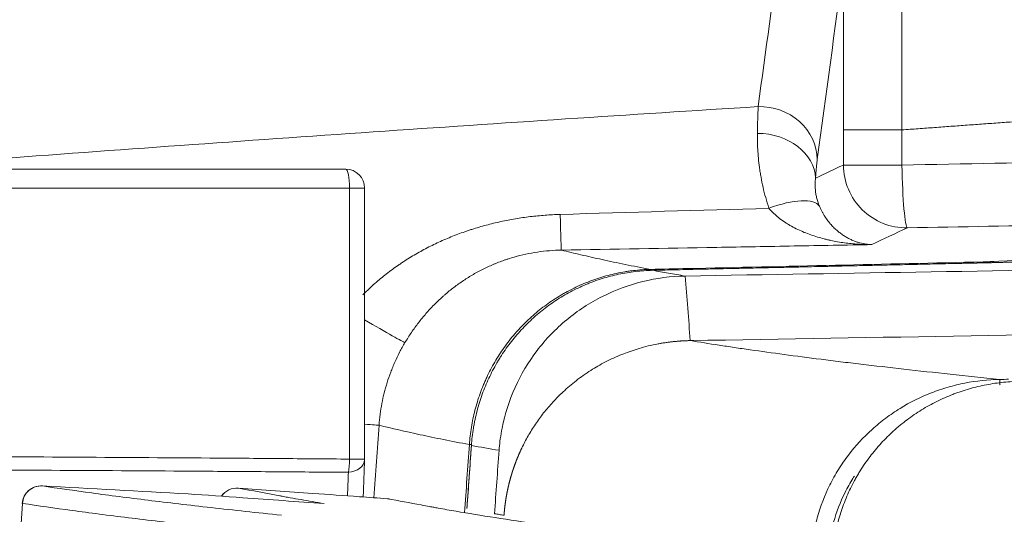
# Model space of a CAD drawing. Header units: millimetres. Extents: x 0 to 594, y 0 to 420.
# Tile 136 of 256: x 188.59 to 196.42, y 342.03 to 345.96. Entities that reach past the tile are written whole.
import ezdxf

# ---------------------------------------------------------------- set-up
doc = ezdxf.new("R2010")
doc.units = ezdxf.units.MM
doc.layers.add('1', color=7, linetype='Continuous', true_color=0xffffff)
doc.styles.add('Arial Unicode MS', font='txt')
doc.dimstyles.get("Standard").update_dxf_attribs({"dimtxt": 0.18, "dimasz": 0.18, "dimexe": 0.18, "dimexo": 0.0625, "dimgap": 0.09, "dimtad": 0, "dimtih": 1, "dimtoh": 1, "dimdec": 4, "dimzin": 0, "dimdsep": 46, "dimtxsty": 'Standard', "dimcen": 0.09, "dimadec": 0, "dimazin": 0, "dimtfac": 1, "dimtdec": 4, "dimtofl": 0, "dimtmove": 0, "dimatfit": 3, "dimfxl": 0, "dimtolj": 1, "dimtzin": 0, "dimarcsym": 0})

# ---------------------------------------------------------------- blocks, each defined once
blk = doc.blocks.new('_U2')
at = {"layer": '1', "color": 18, "lineweight": 13}
for p, q in [((142.3008, 334.4792), (142.3008, 394.7968)), ((368.28, 363.0393), (368.28, 394.7968)), ((142.3008, 392.7968), (235.4192, 392.7968)), ((368.28, 392.7968), (275.1617, 392.7968))]:
    blk.add_line(p, q, dxfattribs=at)
at = {"layer": '1', "color": 18}
for points in [[(142.3008, 392.7968), (145.8008, 393.7346), (145.8008, 391.8589)], [(368.28, 392.7968), (364.78, 391.8589), (364.78, 393.7346)]]:
    blk.add_solid(points, dxfattribs=at)
at = {"layer": '1', "color": 18, "linetype": 'Continuous', "lineweight": 13, "char_height": 2.5, "attachment_point": 7, "line_spacing_factor": 1.047437, "style": 'Arial Unicode MS'}
for s, insert in [('\\fArial Unicode MS|b0|i0;\\W1.0000;4.5', (237.0517, 390.9192)), ('\\fArial Unicode MS|b0|i0;\\W1.0000; LIFT POINT SPAN', (244.1567, 390.9192))]:
    blk.add_mtext(s, dxfattribs=dict(at, insert=insert))

msp = doc.modelspace()

# ---------------------------------------------------------------- linework, layer by layer
at = {"layer": '1', "color": 155, "linetype": 'Continuous', "lineweight": 13}
for p, q in [((195.1404, 344.8073), (195.1404, 345.0862)), ((195.6054, 345.0863), (195.6054, 344.8073)), ((195.1404, 344.8073), (195.6054, 344.8073)), ((191.3294, 344.6243), (191.2099, 344.6243)), ((191.2099, 342.4682), (191.2099, 344.6243)), ((196.2586, 344.0308), (196.2511, 344.0366)), ((196.1931, 344.0276), (196.1923, 344.0276)), ((191.3294, 342.4682), (191.2099, 342.4682))]:
    msp.add_line(p, q, dxfattribs=at)
at = {"layer": '1', "color": 155, "linetype": 'Continuous', "lineweight": 18}
for p, q in [((191.3294, 344.6243), (191.3293, 344.6243)), ((191.3294, 342.4682), (191.3294, 344.6243)), ((193.6211, 343.9697), (193.6203, 343.9698)), ((196.2861, 344.0297), (196.2853, 344.0297)), ((192.1796, 342.5764), (192.1782, 342.5762)), ((191.3294, 342.4682), (191.3293, 342.4682)), ((191.3293, 342.4629), (191.3293, 342.4682)), ((188.6072, 342.1155), (188.6051, 342.1154)), ((192.1445, 342.076), (192.1431, 342.0758))]:
    msp.add_line(p, q, dxfattribs=at)
for centre, start, end in [((191.1794, 344.6243), 0, 90), ((188.7547, 342.1051), 86.84208, 176.07097), ((190.3141, 342.0881), 85.92354, 145.37527), ((191.5004, 342.0035), 79.36758, 85.92354)]:
    msp.add_arc(centre, 0.15, start, end, dxfattribs=at)
at = {"layer": '1', "color": 155, "linetype": 'Continuous', "lineweight": 13}
for centre, major_axis, ratio, start_param, end_param in [((194.4824, 344.8522), (-0.4459, 0.0604), 0.931509, 3.285985, 4.884137), ((194.4684, 344.7026), (0.449, -0.0305), 0.790794, 0.085609, 1.653025), ((191.1794, 344.6243), (0, 0.15), 0.203553, 4.712389, 6.283185), ((195.6397, 344.8073), (-0.2094, 0.454), 0.998339, 1.139304, 2.726238), ((195.6397, 344.8073), (0.0095, -0.4999), 0.068593, 4.711087, 6.259879), ((194.5438, 344.2862), (0.4105, 0.1845), 0.360578, 0.062323, 1.402166), ((192.8874, 344.6302), (0.0088, -0.4999), 0.011746, 5.158616, 6.258609), ((196.3152, 343.8887), (0.0081, -0.1498), 0.810383, 2.825011, 3.095885), ((193.6076, 343.8272), (0.0034, -0.15), 0.195329, 2.764176, 3.114162), ((191.2237, 343.65), (0.4296, -0.2558), 0.017861, 4.971539, 6.191537), ((190.948, 342.7743), (0.4987, -0.0366), 0.002553, 5.583409, 6.188714), ((192.3115, 342.5728), (0.1496, -0.0107), 0.014183, 2.737612, 3.008222), ((191.1794, 342.4682), (-0.0012, -0.15), 0.203547, 0.793716, 1.572394), ((191.1794, 342.4682), (-0.1499, 0.0052), 0.706592, 1.735559, 3.141768), ((188.7547, 342.1051), (-0.0223, -0.1483), 0.986043, 3.219194, 4.790646), ((190.3141, 342.0881), (0.0278, 0.1474), 0.990975, 0.114377, 1.145625)]:
    msp.add_ellipse(centre, major_axis=major_axis, ratio=ratio, start_param=start_param, end_param=end_param, dxfattribs=at)
at = {"layer": '1', "color": 155, "linetype": 'Continuous', "lineweight": 18}
msp.add_ellipse((191.5004, 342.0035), major_axis=(-0.0277, -0.1474), ratio=0.990977, start_param=3.141575, end_param=3.254992, dxfattribs=at)
for points, knots in [([(176.205, 344.7924), (178.0688, 345.0224), (182.5894, 345.5444), (190.332, 346.2984), (199.4586, 346.9907), (208.3005, 347.4752), (213.9238, 347.7017), (216.298, 347.7859)], [0, 0, 0, 0, 0.140419, 0.340102, 0.580819, 0.823075, 1, 1, 1, 1]), ([(173.2197, 344.7743), (173.974, 344.7743), (174.7279, 344.7743), (175.858, 344.7743), (176.2346, 344.7743), (176.7993, 344.7743), (176.9875, 344.7743), (177.3639, 344.7743), (177.552, 344.7743), (178.4925, 344.7743), (179.2442, 344.7743), (180.3705, 344.7743), (180.7457, 344.7743), (181.3083, 344.7743), (181.4958, 344.7743), (181.8706, 344.7743), (182.058, 344.7743), (182.9946, 344.7743), (183.7427, 344.7743), (184.8633, 344.7743), (185.2366, 344.7743), (185.7961, 344.7743), (186.0757, 344.7743), (186.3552, 344.7743), (186.5414, 344.7743), (186.6346, 344.7743), (187.4725, 344.7743), (188.2158, 344.7743), (189.3288, 344.7743), (189.6994, 344.7743), (190.2548, 344.7743), (190.4398, 344.7743), (190.8097, 344.7743), (190.9946, 344.7743), (191.1794, 344.7743)], [0, 0, 0, 0, 0.125, 0.125, 0.1875, 0.1875, 0.21875, 0.21875, 0.25, 0.25, 0.375, 0.375, 0.4375, 0.4375, 0.46875, 0.46875, 0.5, 0.5, 0.625, 0.625, 0.6875, 0.6875, 0.71875, 0.734375, 0.734375, 0.75, 0.75, 0.875, 0.875, 0.9375, 0.9375, 0.96875, 0.96875, 1, 1, 1, 1]), ([(196.5323, 344.0381), (196.5249, 344.0377), (196.5171, 344.0373), (196.5008, 344.0365), (196.4835, 344.0358), (196.4647, 344.035), (196.45, 344.0344), (196.445, 344.0343), (196.4373, 344.034), (196.4347, 344.0339), (196.4295, 344.0337), (196.4269, 344.0336), (196.4137, 344.0332), (196.4029, 344.0328), (196.3809, 344.0321), (196.3696, 344.0318), (196.3465, 344.0311), (196.3348, 344.0308), (196.3198, 344.0305), (196.3167, 344.0304), (196.3107, 344.0302), (196.3015, 344.03), (196.2923, 344.0298), (196.2861, 344.0297)], [0, 0, 0, 0, 0.125, 0.125, 0.25, 0.375, 0.375, 0.4375, 0.4375, 0.46875, 0.46875, 0.5, 0.5, 0.625, 0.625, 0.75, 0.75, 0.875, 0.875, 0.90625, 0.90625, 0.9375, 1, 1, 1, 1]), ([(193.6211, 343.9697), (193.5753, 343.9687), (193.5299, 343.9655), (193.4399, 343.955), (193.3953, 343.9477), (193.3069, 343.9289), (193.2631, 343.9174), (193.1979, 343.897), (193.1763, 343.8897), (193.1494, 343.8799), (193.1441, 343.8779), (193.1333, 343.8738), (193.128, 343.8718), (193.112, 343.8655), (193.1013, 343.8612), (193.0486, 343.8391), (193.0075, 343.8196), (192.9274, 343.7768), (192.8884, 343.7536), (192.8125, 343.7036), (192.7756, 343.6768), (192.7307, 343.6409), (192.7218, 343.6336), (192.7086, 343.6225), (192.7042, 343.6188), (192.6955, 343.6112), (192.6737, 343.5923), (192.6526, 343.5729), (192.6032, 343.5251), (192.5718, 343.4919), (192.5122, 343.4227), (192.484, 343.3868), (192.4441, 343.3308), (192.4311, 343.3118), (192.4124, 343.2828), (192.4062, 343.273), (192.3941, 343.2533), (192.3882, 343.2433), (192.3589, 343.1932), (192.3375, 343.1523), (192.2987, 343.0689), (192.2812, 343.0265), (192.2501, 342.9401), (192.2365, 342.8961), (192.2191, 342.8291), (192.2137, 342.8065), (192.2077, 342.7781), (192.2065, 342.7724), (192.2042, 342.7609), (192.2031, 342.7552), (192.1999, 342.7381), (192.1979, 342.7266), (192.1884, 342.6691), (192.183, 342.6229), (192.1796, 342.5764)], [0, 0, 0, 0, 0.0625, 0.0625, 0.125, 0.125, 0.1875, 0.1875, 0.21875, 0.21875, 0.226563, 0.226563, 0.234375, 0.234375, 0.25, 0.25, 0.3125, 0.3125, 0.375, 0.375, 0.4375, 0.4375, 0.453125, 0.453125, 0.460938, 0.460938, 0.46875, 0.5, 0.5, 0.5625, 0.5625, 0.625, 0.625, 0.65625, 0.65625, 0.671875, 0.671875, 0.6875, 0.6875, 0.75, 0.75, 0.8125, 0.8125, 0.875, 0.875, 0.90625, 0.90625, 0.914062, 0.914062, 0.921875, 0.921875, 0.9375, 0.9375, 1, 1, 1, 1]), ([(193.8808, 343.9241), (193.767, 343.9221), (193.5398, 343.8927), (193.2174, 343.774), (192.9296, 343.5861), (192.6913, 343.3385), (192.515, 343.0434), (192.4366, 342.7978), (192.4092, 342.6329), (192.4029, 342.5763), (192.4004, 342.5457), (192.4, 342.54), (192.3998, 342.5378)], [0, 0, 0, 0, 0.153391, 0.306782, 0.460173, 0.613564, 0.766955, 0.920346, 0.958693, 0.992248, 0.997041, 1, 1, 1, 1]), ([(193.9212, 343.4105), (193.9183, 343.4104), (193.9125, 343.4103), (193.9039, 343.4101), (193.8952, 343.4098), (193.8865, 343.4095), (193.8778, 343.4091), (193.8691, 343.4087), (193.8603, 343.4083), (193.8516, 343.4077), (193.8428, 343.4072), (193.834, 343.4065), (193.8252, 343.4059), (193.8164, 343.4051), (193.8076, 343.4043), (193.7988, 343.4035), (193.7899, 343.4026), (193.781, 343.4017), (193.7722, 343.4007), (193.7633, 343.3996), (193.746, 343.3975), (193.7218, 343.3942), (193.6921, 343.3894), (193.6667, 343.3849), (193.6256, 343.3769), (193.5694, 343.3641), (193.4993, 343.3444), (193.436, 343.3234), (193.3734, 343.2997), (193.3107, 343.2727), (193.2468, 343.2417), (193.1867, 343.2088), (193.1277, 343.1732), (193.0699, 343.1345), (193.0131, 343.0926), (192.9597, 343.0491), (192.8971, 342.9933), (192.8275, 342.9232), (192.7538, 342.8367), (192.6879, 342.7463), (192.6301, 342.6532), (192.5958, 342.5878), (192.5792, 342.553), (192.5774, 342.5492), (192.5756, 342.5454), (192.5738, 342.5415), (192.572, 342.5377), (192.5702, 342.5338), (192.5684, 342.53), (192.5667, 342.5261), (192.565, 342.5222), (192.5632, 342.5184), (192.5615, 342.5145), (192.5598, 342.5106), (192.5581, 342.5067), (192.5564, 342.5028), (192.5548, 342.4989), (192.5531, 342.495), (192.5514, 342.4911), (192.5498, 342.4872), (192.5482, 342.4833), (192.5466, 342.4794), (192.545, 342.4754), (192.5434, 342.4715), (192.5418, 342.4676), (192.5402, 342.4636), (192.5386, 342.4597), (192.5371, 342.4557), (192.5355, 342.4518), (192.534, 342.4478), (192.5325, 342.4438), (192.531, 342.4399), (192.5295, 342.4359), (192.528, 342.4319), (192.5265, 342.4279), (192.5251, 342.4239), (192.5236, 342.4199), (192.5222, 342.4159), (192.5208, 342.4119), (192.5194, 342.4079), (192.518, 342.4039), (192.5166, 342.3999), (192.5152, 342.3959), (192.5138, 342.3919), (192.5125, 342.3879), (192.5111, 342.3838), (192.5098, 342.3798), (192.5085, 342.3758), (192.5071, 342.3717), (192.5058, 342.3677), (192.5046, 342.3636), (192.5033, 342.3596), (192.502, 342.3555), (192.5008, 342.3515), (192.4995, 342.3474), (192.4983, 342.3434), (192.4971, 342.3393), (192.4959, 342.3352), (192.4947, 342.3312), (192.4935, 342.3271), (192.4923, 342.323), (192.4912, 342.3189), (192.49, 342.3148), (192.4889, 342.3108), (192.4878, 342.3067), (192.4867, 342.3026), (192.4856, 342.2985), (192.4845, 342.2944), (192.4834, 342.2903), (192.4823, 342.2862), (192.4813, 342.2821), (192.4802, 342.278), (192.4792, 342.2739), (192.4782, 342.2697), (192.4772, 342.2656), (192.4762, 342.2615), (192.4752, 342.2574), (192.4742, 342.2533), (192.4733, 342.2492), (192.4723, 342.245), (192.4714, 342.2409), (192.4705, 342.2368), (192.4696, 342.2327), (192.4687, 342.2285), (192.4678, 342.2244), (192.4669, 342.2203), (192.4661, 342.2161), (192.4652, 342.212), (192.4644, 342.2078), (192.4635, 342.2037), (192.4627, 342.1996), (192.4619, 342.1954), (192.4611, 342.1913), (192.4604, 342.1871), (192.4596, 342.183), (192.4588, 342.1788), (192.4581, 342.1747), (192.4574, 342.1705), (192.4567, 342.1664), (192.456, 342.1622), (192.4553, 342.1581), (192.4546, 342.1539), (192.4539, 342.1498), (192.4533, 342.1456), (192.4526, 342.1415), (192.452, 342.1373), (192.4514, 342.1331), (192.4507, 342.129), (192.4501, 342.1248), (192.4496, 342.1207), (192.449, 342.1165), (192.4484, 342.1123), (192.4479, 342.1082), (192.4473, 342.104), (192.4468, 342.0999), (192.4463, 342.0957), (192.4458, 342.0916), (192.4453, 342.0874), (192.4448, 342.0832), (192.4444, 342.0791), (192.4439, 342.0749), (192.4435, 342.0708), (192.443, 342.0666), (192.4426, 342.0624), (192.4422, 342.0583), (192.4418, 342.0541), (192.4414, 342.05), (192.4411, 342.0458), (192.4407, 342.0417), (192.4404, 342.0375), (192.44, 342.0334), (192.4397, 342.0292), (192.4394, 342.025), (192.4392, 342.0223), (192.4391, 342.0209)], [0, 0, 0, 0, 0.003875, 0.007757, 0.011649, 0.015548, 0.019456, 0.023372, 0.027296, 0.031228, 0.035168, 0.039116, 0.043073, 0.047037, 0.051009, 0.054989, 0.058977, 0.062973, 0.066976, 0.070987, 0.075006, 0.090408, 0.1039, 0.115447, 0.125015, 0.160265, 0.192934, 0.222888, 0.250012, 0.282869, 0.314694, 0.345427, 0.375019, 0.40733, 0.438959, 0.469866, 0.500017, 0.551671, 0.602619, 0.65273, 0.701885, 0.74998, 0.751878, 0.753777, 0.755676, 0.757575, 0.759475, 0.761374, 0.763274, 0.765175, 0.767075, 0.768976, 0.770877, 0.772778, 0.774679, 0.776581, 0.778483, 0.780385, 0.782287, 0.784189, 0.786092, 0.787995, 0.789897, 0.7918, 0.793703, 0.795607, 0.79751, 0.799413, 0.801317, 0.80322, 0.805124, 0.807028, 0.808932, 0.810835, 0.812739, 0.814643, 0.816547, 0.818451, 0.820355, 0.822259, 0.824163, 0.826067, 0.82797, 0.829874, 0.831778, 0.833682, 0.835585, 0.837489, 0.839393, 0.841296, 0.843199, 0.845103, 0.847006, 0.848909, 0.850811, 0.852714, 0.854617, 0.856519, 0.858421, 0.860323, 0.862225, 0.864127, 0.866028, 0.86793, 0.869831, 0.871732, 0.873632, 0.875533, 0.877433, 0.879332, 0.881232, 0.883131, 0.88503, 0.886929, 0.888827, 0.890726, 0.892623, 0.894521, 0.896418, 0.898315, 0.900211, 0.902107, 0.904003, 0.905898, 0.907793, 0.909688, 0.911582, 0.913475, 0.915369, 0.917261, 0.919154, 0.921046, 0.922937, 0.924828, 0.926719, 0.928609, 0.930499, 0.932388, 0.934277, 0.936165, 0.938052, 0.939939, 0.941826, 0.943712, 0.945597, 0.947482, 0.949367, 0.95125, 0.953133, 0.955016, 0.956898, 0.958779, 0.96066, 0.96254, 0.96442, 0.966299, 0.968177, 0.970054, 0.971931, 0.973807, 0.975683, 0.977558, 0.979432, 0.981306, 0.983178, 0.98505, 0.986922, 0.988792, 0.990662, 0.992531, 0.9944, 0.996267, 0.998134, 1, 1, 1, 1]), ([(196.5361, 343.0863), (196.4894, 343.0854), (196.4431, 343.0823), (196.3512, 343.0722), (196.3056, 343.0651), (196.2153, 343.0468), (196.1705, 343.0356), (196.1039, 343.0158), (196.0817, 343.0086), (196.0487, 342.9972), (196.0378, 342.9932), (196.0213, 342.987), (196.0159, 342.985), (196.005, 342.9808), (195.9996, 342.9786), (195.9509, 342.9591), (195.9086, 342.9399), (195.8263, 342.898), (195.7862, 342.8751), (195.7081, 342.8259), (195.6701, 342.7994), (195.6147, 342.757), (195.5966, 342.7424), (195.5742, 342.7235), (195.5697, 342.7197), (195.5609, 342.712), (195.5565, 342.7082), (195.5433, 342.6966), (195.5347, 342.6888), (195.492, 342.6492), (195.4595, 342.6162), (195.3977, 342.5474), (195.3685, 342.5116), (195.3133, 342.4372), (195.2874, 342.3986), (195.2601, 342.3536), (195.2571, 342.3486), (195.2512, 342.3385), (195.2482, 342.3334), (195.2394, 342.3182), (195.2337, 342.308), (195.217, 342.2772), (195.2064, 342.2564), (195.176, 342.1936), (195.1397, 342.1084), (195.1114, 342.0202), (195.0933, 341.9528), (195.0878, 341.9302), (195.0803, 341.896), (195.0779, 341.8845), (195.0746, 341.8672), (195.0735, 341.8614), (195.0714, 341.8499), (195.0704, 341.8441), (195.0616, 341.792), (195.0559, 341.7455), (195.0525, 341.6986)], [0, 0, 0, 0, 0.0625, 0.0625, 0.125, 0.125, 0.1875, 0.1875, 0.21875, 0.21875, 0.234375, 0.234375, 0.242187, 0.242187, 0.25, 0.25, 0.3125, 0.3125, 0.375, 0.375, 0.4375, 0.4375, 0.46875, 0.46875, 0.476562, 0.476562, 0.484375, 0.484375, 0.5, 0.5, 0.5625, 0.5625, 0.625, 0.625, 0.6875, 0.6875, 0.695312, 0.695312, 0.703125, 0.703125, 0.71875, 0.71875, 0.75, 0.75, 0.8125, 0.875, 0.875, 0.90625, 0.90625, 0.921875, 0.921875, 0.929687, 0.929687, 0.9375, 0.9375, 1, 1, 1, 1]), ([(192.3634, 342.0335), (192.3694, 342.1175), (192.3814, 342.2857), (192.3937, 342.4537), (192.3998, 342.5378)], [0, 0, 0, 0, 0.499919, 1, 1, 1, 1]), ([(191.5114, 342.1531), (191.4372, 342.1584), (191.3631, 342.1637), (191.1654, 342.1778), (191.0418, 342.1866), (190.7205, 342.2095), (190.5228, 342.2236), (190.3251, 342.2377)], [0, 0, 0, 0, 0.187534, 0.187534, 0.500044, 0.500044, 1, 1, 1, 1]), ([(191.0072, 342.1146), (190.7919, 342.1299), (190.5765, 342.1452), (190.2158, 342.1708), (190.0705, 342.1811), (189.9251, 342.1914)], [0, 0, 0, 0, 0.597042, 0.597042, 1, 1, 1, 1]), ([(194.5916, 341.7294), (194.4968, 341.7391), (194.4043, 341.7487), (194.2235, 341.7679), (194.1353, 341.7774), (193.9631, 341.7962), (193.8791, 341.8056), (193.7563, 341.8196), (193.6957, 341.8265), (193.6362, 341.8335), (193.5968, 341.8381), (193.5772, 341.8404), (193.4023, 341.8611), (193.255, 341.8792), (193.0458, 341.9061), (192.9781, 341.915), (192.8464, 341.9327), (192.7824, 341.9415), (192.5961, 341.9678), (192.4791, 341.9851), (192.2585, 342.0194), (192.1548, 342.0363), (192.0326, 342.0573), (192.0085, 342.0615), (191.9611, 342.0698), (191.9261, 342.076), (191.8919, 342.0823), (191.8749, 342.0854), (191.8693, 342.0864), (191.858, 342.0885), (191.8524, 342.0895), (191.8245, 342.0947), (191.7127, 342.1154), (191.6008, 342.1363), (191.5114, 342.1531)], [0, 0, 0, 0, 0.0625, 0.0625, 0.125, 0.125, 0.1875, 0.1875, 0.21875, 0.234375, 0.234375, 0.25, 0.25, 0.375, 0.375, 0.4375, 0.4375, 0.5, 0.5, 0.625, 0.625, 0.75, 0.75, 0.78125, 0.78125, 0.8125, 0.828125, 0.828125, 0.835937, 0.835937, 0.84375, 0.84375, 0.875, 1, 1, 1, 1]), ([(188.6072, 342.1155), (188.5781, 341.6923), (188.5502, 341.2691), (188.4966, 340.4225), (188.4709, 339.9991), (188.4339, 339.3639), (188.4219, 339.1522), (188.3983, 338.7287), (188.3867, 338.5169), (188.3529, 337.8816), (188.3313, 337.458), (188.2902, 336.6108), (188.2706, 336.1871), (188.2333, 335.3398), (188.1979, 334.4924), (188.1662, 333.645), (188.1363, 332.7975), (188.1222, 332.3737), (188.0826, 331.1023), (188.0596, 330.2546), (188.0205, 328.559), (188.0043, 327.7111), (187.9784, 326.0152), (187.9688, 325.1671), (187.956, 323.4708), (187.9528, 322.6226), (187.9528, 320.926), (187.956, 320.0777), (187.9656, 318.8053), (187.9696, 318.3812), (187.9769, 317.745), (187.9795, 317.5329), (187.9851, 317.1088), (187.9881, 316.8968), (188.0043, 315.8366), (188.0205, 314.9885), (188.0597, 313.2928), (188.0826, 312.445), (188.1222, 311.1736), (188.1363, 310.7498), (188.1662, 309.9023), (188.198, 309.0549), (188.2511, 307.784), (188.2902, 306.9369), (188.3314, 306.0899), (188.3529, 305.6664), (188.3868, 305.0312), (188.3983, 304.8195), (188.4219, 304.3961), (188.4339, 304.1844), (188.4709, 303.5494), (188.4966, 303.1261), (188.5502, 302.2795), (188.5781, 301.8563), (188.6072, 301.4331)], [0, 0, 0, 0, 0.03125, 0.03125, 0.0625, 0.0625, 0.078125, 0.078125, 0.09375, 0.09375, 0.125, 0.125, 0.15625, 0.15625, 0.1875, 0.21875, 0.21875, 0.25, 0.25, 0.3125, 0.3125, 0.375, 0.375, 0.4375, 0.4375, 0.5, 0.5, 0.5625, 0.5625, 0.59375, 0.59375, 0.609375, 0.609375, 0.625, 0.625, 0.6875, 0.6875, 0.75, 0.75, 0.78125, 0.78125, 0.8125, 0.84375, 0.875, 0.875, 0.90625, 0.90625, 0.921875, 0.921875, 0.9375, 0.9375, 0.96875, 0.96875, 1, 1, 1, 1])]:
    msp.add_open_spline(points, degree=3, knots=knots, dxfattribs=at)
at = {"layer": '1', "color": 155, "linetype": 'Continuous', "lineweight": 13}
for points, knots in [([(195.6054, 346.6717), (195.6054, 346.4074), (195.6054, 346.1432), (195.6054, 345.6147), (195.6054, 345.3504), (195.6054, 345.0862)], [0, 0, 0, 0, 0.5, 0.5, 1, 1, 1, 1]), ([(195.1404, 345.0862), (195.1404, 345.304), (195.1404, 345.5217), (195.1404, 345.9572), (195.1404, 346.175), (195.1404, 346.3928)], [0, 0, 0, 0, 0.5, 0.5, 1, 1, 1, 1]), ([(208.2024, 345.8452), (208.1767, 345.844), (208.1254, 345.8416), (208.0484, 345.8379), (207.9714, 345.8342), (207.8945, 345.8305), (207.8176, 345.8268), (207.7408, 345.8231), (207.664, 345.8193), (207.5873, 345.8156), (207.5106, 345.8119), (207.4339, 345.8081), (207.3573, 345.8043), (207.2808, 345.8006), (207.2042, 345.7968), (207.1278, 345.793), (207.0513, 345.7892), (206.9749, 345.7854), (206.8986, 345.7816), (206.8222, 345.7778), (206.746, 345.7739), (206.6697, 345.7701), (206.5936, 345.7662), (206.5174, 345.7624), (206.4413, 345.7585), (206.3653, 345.7546), (206.2892, 345.7508), (206.2133, 345.7469), (206.1373, 345.743), (206.0615, 345.7391), (205.9856, 345.7351), (205.9098, 345.7312), (205.8341, 345.7273), (205.7583, 345.7233), (205.6827, 345.7194), (205.607, 345.7154), (205.5314, 345.7114), (205.4559, 345.7074), (205.3804, 345.7035), (205.3049, 345.6995), (205.2295, 345.6955), (205.1542, 345.6914), (205.0788, 345.6874), (205.0035, 345.6834), (204.9283, 345.6793), (204.8531, 345.6753), (204.7779, 345.6712), (204.7028, 345.6672), (204.6277, 345.6631), (204.5527, 345.659), (204.4777, 345.6549), (204.4028, 345.6508), (204.3279, 345.6467), (204.253, 345.6426), (204.1782, 345.6384), (204.1034, 345.6343), (204.0287, 345.6301), (203.954, 345.626), (203.8794, 345.6218), (203.8048, 345.6176), (203.7302, 345.6135), (203.6557, 345.6093), (203.5812, 345.6051), (203.5068, 345.6008), (203.4324, 345.5966), (203.358, 345.5924), (203.2837, 345.5882), (203.2095, 345.5839), (203.1353, 345.5797), (203.0611, 345.5754), (202.9869, 345.5711), (202.9129, 345.5668), (202.8388, 345.5626), (202.7648, 345.5583), (202.6908, 345.554), (202.6169, 345.5496), (202.5431, 345.5453), (202.4692, 345.541), (202.3954, 345.5366), (202.3217, 345.5323), (202.248, 345.5279), (202.1743, 345.5236), (202.1007, 345.5192), (202.0271, 345.5148), (201.9536, 345.5104), (201.8801, 345.506), (201.8067, 345.5016), (201.7333, 345.4972), (201.6599, 345.4927), (201.5866, 345.4883), (201.5133, 345.4838), (201.4401, 345.4794), (201.3669, 345.4749), (201.2937, 345.4704), (201.2206, 345.466), (201.1476, 345.4615), (201.0746, 345.457), (201.0016, 345.4525), (200.9287, 345.4479), (200.8558, 345.4434), (200.7829, 345.4389), (200.7101, 345.4343), (200.6374, 345.4298), (200.5646, 345.4252), (200.492, 345.4207), (200.4193, 345.4161), (200.3468, 345.4115), (200.2742, 345.4069), (200.1816, 345.401), (200.069, 345.3938), (199.9363, 345.3853), (199.8037, 345.3768), (199.6712, 345.3682), (199.5388, 345.3596), (199.4065, 345.351), (199.2742, 345.3423), (199.1421, 345.3336), (199.01, 345.3249), (198.878, 345.3162), (198.7461, 345.3074), (198.6143, 345.2985), (198.4825, 345.2897), (198.3509, 345.2808), (198.2193, 345.2719), (198.0878, 345.2629), (197.9564, 345.2539), (197.8251, 345.2449), (197.6938, 345.2358), (197.5627, 345.2267), (197.4316, 345.2176), (197.3006, 345.2084), (197.1697, 345.1992), (197.0389, 345.19), (196.9082, 345.1808), (196.7775, 345.1715), (196.6469, 345.1621), (196.5165, 345.1528), (196.3861, 345.1434), (196.2557, 345.134), (196.1255, 345.1245), (195.9954, 345.115), (195.8653, 345.1055), (195.7353, 345.0959), (195.6487, 345.0895), (195.6054, 345.0863)], [0, 0, 0, 0, 0.006109, 0.012214, 0.018316, 0.024415, 0.03051, 0.036602, 0.042691, 0.048776, 0.054859, 0.060937, 0.067013, 0.073085, 0.079154, 0.08522, 0.091282, 0.097341, 0.103397, 0.109449, 0.115498, 0.121544, 0.127586, 0.133625, 0.139661, 0.145693, 0.151723, 0.157748, 0.163771, 0.16979, 0.175806, 0.181819, 0.187828, 0.193834, 0.199836, 0.205836, 0.211832, 0.217824, 0.223814, 0.2298, 0.235783, 0.241762, 0.247738, 0.253711, 0.25968, 0.265647, 0.271609, 0.277569, 0.283525, 0.289478, 0.295428, 0.301374, 0.307317, 0.313256, 0.319193, 0.325126, 0.331055, 0.336982, 0.342905, 0.348825, 0.354741, 0.360654, 0.366564, 0.37247, 0.378374, 0.384273, 0.39017, 0.396063, 0.401953, 0.40784, 0.413723, 0.419603, 0.425479, 0.431353, 0.437223, 0.443089, 0.448953, 0.454813, 0.460669, 0.466523, 0.472373, 0.478219, 0.484063, 0.489903, 0.49574, 0.501573, 0.507403, 0.51323, 0.519054, 0.524874, 0.530691, 0.536504, 0.542315, 0.548122, 0.553925, 0.559726, 0.565523, 0.571316, 0.577107, 0.582894, 0.588677, 0.594458, 0.600235, 0.606008, 0.611779, 0.617546, 0.62331, 0.62907, 0.634827, 0.645369, 0.655904, 0.666433, 0.676955, 0.687471, 0.697981, 0.708485, 0.718982, 0.729472, 0.739956, 0.750434, 0.760906, 0.771371, 0.78183, 0.792283, 0.802729, 0.813168, 0.823602, 0.834029, 0.84445, 0.854864, 0.865272, 0.875674, 0.886069, 0.896458, 0.906841, 0.917217, 0.927587, 0.937951, 0.948308, 0.958659, 0.969004, 0.979342, 0.989674, 1, 1, 1, 1]), ([(188.3347, 344.851), (188.8451, 344.8891), (189.3555, 344.9264), (190.3764, 344.9995), (190.8869, 345.0353), (192.4187, 345.1404), (193.44, 345.2076), (194.4616, 345.2718)], [0, 0, 0, 0, 0.25, 0.25, 0.5, 0.5, 1, 1, 1, 1]), ([(194.4556, 345.0589), (194.4559, 345.0813), (194.4563, 345.1024), (194.4572, 345.1425), (194.4581, 345.1802), (194.4592, 345.2134), (194.4603, 345.2444), (194.4609, 345.2587), (194.4616, 345.2718)], [0, 0, 0, 0, 0.25, 0.25, 0.5, 0.75, 0.75, 1, 1, 1, 1]), ([(194.5471, 344.463), (194.5375, 344.4915), (194.5289, 344.5197), (194.5134, 344.5754), (194.5065, 344.6028), (194.4942, 344.657), (194.4888, 344.6837), (194.4817, 344.7232), (194.4795, 344.7363), (194.4764, 344.7557), (194.4749, 344.7654), (194.4736, 344.775), (194.4727, 344.7814), (194.4722, 344.7846), (194.4684, 344.8132), (194.4656, 344.8379), (194.4611, 344.8859), (194.4594, 344.9092), (194.4569, 344.9544), (194.4561, 344.9763), (194.4553, 345.0187), (194.4553, 345.0392), (194.4556, 345.0589)], [0, 0, 0, 0, 0.125, 0.125, 0.25, 0.25, 0.375, 0.375, 0.4375, 0.4375, 0.46875, 0.484375, 0.484375, 0.5, 0.5, 0.625, 0.625, 0.75, 0.75, 0.875, 0.875, 1, 1, 1, 1]), ([(195.6054, 344.8073), (196.5925, 344.826), (197.5797, 344.8447), (199.5544, 344.882), (200.5419, 344.9006), (203.5046, 344.9563), (205.4802, 344.9933), (207.4562, 345.0301)], [0, 0, 0, 0, 0.25, 0.25, 0.5, 0.5, 1, 1, 1, 1]), ([(194.9317, 344.8522), (194.9305, 344.843), (194.9293, 344.8329), (194.9268, 344.8112), (194.9245, 344.7878), (194.9222, 344.7613), (194.92, 344.7331), (194.9189, 344.7183), (194.9178, 344.7026)], [0, 0, 0, 0, 0.25, 0.25, 0.5, 0.75, 0.75, 1, 1, 1, 1]), ([(194.9178, 344.7026), (194.917, 344.6962), (194.9163, 344.6894), (194.9152, 344.6753), (194.9148, 344.668), (194.9145, 344.6526), (194.9145, 344.6445), (194.915, 344.6277), (194.9155, 344.6189), (194.9166, 344.6074), (194.9168, 344.6051), (194.9173, 344.6003), (194.9176, 344.5979), (194.9185, 344.5907), (194.9192, 344.5858), (194.9217, 344.5707), (194.9237, 344.5604), (194.9288, 344.5388), (194.9319, 344.5276), (194.9376, 344.5101), (194.9397, 344.5041), (194.9442, 344.492), (194.9466, 344.4858), (194.9493, 344.4795)], [0, 0, 0, 0, 0.125, 0.125, 0.25, 0.25, 0.375, 0.375, 0.5, 0.5, 0.53125, 0.53125, 0.5625, 0.5625, 0.625, 0.625, 0.75, 0.75, 0.875, 0.875, 0.9375, 0.9375, 1, 1, 1, 1]), ([(191.2099, 344.6243), (191.0249, 344.6243), (190.8397, 344.6243), (190.4693, 344.6243), (189.9134, 344.6243), (189.3567, 344.6243), (188.2422, 344.6243), (187.4978, 344.6243), (186.6588, 344.6243), (186.5655, 344.6243), (186.379, 344.6243), (186.0991, 344.6243), (185.4458, 344.6243), (184.8851, 344.6243), (183.763, 344.6243), (183.0138, 344.6243), (182.076, 344.6243), (181.8883, 344.6243), (181.513, 344.6243), (180.9498, 344.6243), (180.3861, 344.6243), (179.2583, 344.6243), (178.5056, 344.6243), (177.5638, 344.6243), (177.3754, 344.6243), (176.9985, 344.6243), (176.4331, 344.6243), (175.8674, 344.6243), (174.7358, 344.6243), (173.9809, 344.6243), (173.2256, 344.6243)], [0, 0, 0, 0, 0.03125, 0.03125, 0.0625, 0.125, 0.125, 0.25, 0.25, 0.265625, 0.265625, 0.28125, 0.3125, 0.375, 0.375, 0.5, 0.5, 0.53125, 0.53125, 0.5625, 0.625, 0.625, 0.75, 0.75, 0.78125, 0.78125, 0.8125, 0.875, 0.875, 1, 1, 1, 1]), ([(205.9774, 344.502), (204.2552, 344.4699), (202.5334, 344.4376), (199.9511, 344.3889), (199.0904, 344.3727), (197.3693, 344.3402), (196.5088, 344.3239), (195.6484, 344.3075)], [0, 0, 0, 0, 0.5, 0.5, 0.75, 0.75, 1, 1, 1, 1]), ([(195.3664, 344.1741), (195.3658, 344.1741), (195.3652, 344.1741), (195.3641, 344.1741), (195.3624, 344.174), (195.3584, 344.174), (195.3504, 344.1741), (195.3435, 344.1741), (195.3298, 344.1743), (195.3207, 344.1745), (195.2934, 344.1753), (195.2752, 344.1762), (195.2206, 344.1797), (195.1843, 344.1833), (195.1301, 344.1907), (195.112, 344.1935), (195.076, 344.1998), (195.058, 344.2032), (195.031, 344.209), (195.022, 344.211), (195.0041, 344.2152), (194.9951, 344.2174), (194.9683, 344.2243), (194.9505, 344.2293), (194.9151, 344.24), (194.8975, 344.2457), (194.8627, 344.2581), (194.8453, 344.2646), (194.811, 344.2788), (194.7939, 344.2863), (194.7602, 344.3024), (194.7434, 344.311), (194.7227, 344.3225), (194.7186, 344.3249), (194.7104, 344.3296), (194.7063, 344.3321), (194.6941, 344.3394), (194.686, 344.3444), (194.6621, 344.36), (194.6466, 344.371), (194.624, 344.3886), (194.6165, 344.3946), (194.6019, 344.4071), (194.5947, 344.4136), (194.5806, 344.4269), (194.5737, 344.4337), (194.5602, 344.448), (194.5536, 344.4554), (194.5471, 344.463)], [0, 0, 0, 0, 0.001953, 0.001953, 0.003906, 0.007813, 0.015625, 0.03125, 0.03125, 0.0625, 0.0625, 0.125, 0.125, 0.25, 0.25, 0.3125, 0.3125, 0.375, 0.375, 0.40625, 0.40625, 0.4375, 0.4375, 0.5, 0.5, 0.5625, 0.5625, 0.625, 0.625, 0.6875, 0.6875, 0.75, 0.75, 0.765625, 0.765625, 0.78125, 0.78125, 0.8125, 0.8125, 0.875, 0.875, 0.90625, 0.90625, 0.9375, 0.9375, 0.96875, 0.96875, 1, 1, 1, 1]), ([(194.9493, 344.4795), (194.9526, 344.4717), (194.956, 344.4642), (194.963, 344.4497), (194.9666, 344.4427), (194.9738, 344.4291), (194.9775, 344.4225), (194.985, 344.4097), (194.9888, 344.4035), (195.0004, 344.3855), (195.0084, 344.3742), (195.0206, 344.3581), (195.0247, 344.3529), (195.0309, 344.3453), (195.033, 344.3428), (195.0372, 344.3379), (195.0393, 344.3355), (195.0499, 344.3236), (195.0584, 344.3146), (195.0757, 344.2978), (195.0844, 344.29), (195.1019, 344.2751), (195.1107, 344.2682), (195.1284, 344.2552), (195.1374, 344.2491), (195.1554, 344.2376), (195.1644, 344.2323), (195.1781, 344.2249), (195.1826, 344.2225), (195.1917, 344.2179), (195.1963, 344.2158), (195.21, 344.2095), (195.2191, 344.2056), (195.2374, 344.1986), (195.2466, 344.1955), (195.2741, 344.187), (195.2925, 344.1827), (195.3202, 344.178), (195.3294, 344.1768), (195.3432, 344.1754), (195.3502, 344.1749), (195.3583, 344.1744), (195.3623, 344.1742), (195.3643, 344.1741), (195.3652, 344.1741), (195.3658, 344.1741), (195.3661, 344.1741), (195.3664, 344.1741)], [0, 0, 0, 0, 0.03125, 0.03125, 0.0625, 0.0625, 0.09375, 0.09375, 0.125, 0.125, 0.1875, 0.1875, 0.21875, 0.21875, 0.234375, 0.234375, 0.25, 0.25, 0.3125, 0.3125, 0.375, 0.375, 0.4375, 0.4375, 0.5, 0.5, 0.5625, 0.5625, 0.59375, 0.59375, 0.625, 0.625, 0.6875, 0.6875, 0.75, 0.75, 0.875, 0.875, 0.9375, 0.9375, 0.96875, 0.984375, 0.992187, 0.996094, 0.998047, 0.998047, 1, 1, 1, 1]), ([(196.3126, 344.0387), (197.0008, 344.076), (197.689, 344.1128), (199.0655, 344.1856), (199.7537, 344.2215), (201.8185, 344.3281), (203.195, 344.3976), (204.5715, 344.466)], [0, 0, 0, 0, 0.25, 0.25, 0.5, 0.5, 1, 1, 1, 1]), ([(191.3166, 343.7744), (191.3336, 343.7918), (191.3509, 343.8088), (191.3973, 343.8526), (191.4269, 343.8788), (191.4876, 343.9293), (191.5187, 343.9536), (191.5666, 343.9887), (191.5828, 344.0002), (191.6073, 344.0171), (191.6155, 344.0226), (191.6279, 344.0309), (191.632, 344.0337), (191.6403, 344.0391), (191.6778, 344.0635), (191.7158, 344.0866), (191.7844, 344.1257), (191.8191, 344.1442), (191.8895, 344.1794), (191.9252, 344.196), (191.9974, 344.2275), (192.0339, 344.2423), (192.0894, 344.2632), (192.1081, 344.27), (192.1362, 344.2798), (192.1502, 344.2846), (192.1644, 344.2892), (192.1739, 344.2923), (192.1786, 344.2939), (192.2213, 344.3075), (192.2594, 344.3187), (192.3359, 344.3392), (192.3744, 344.3485), (192.4517, 344.3653), (192.5294, 344.3802), (192.6471, 344.3973), (192.7658, 344.409), (192.8458, 344.4132), (192.8859, 344.4144)], [0, 0, 0, 0, 0.041933, 0.041933, 0.110366, 0.110366, 0.178799, 0.178799, 0.213016, 0.213016, 0.230124, 0.230124, 0.238679, 0.238679, 0.247233, 0.315666, 0.315666, 0.3841, 0.3841, 0.452533, 0.452533, 0.520966, 0.520966, 0.555183, 0.555183, 0.572291, 0.580845, 0.580845, 0.5894, 0.5894, 0.657833, 0.657833, 0.726266, 0.726266, 0.7947, 0.863133, 0.931567, 1, 1, 1, 1]), ([(192.8961, 344.1304), (192.8638, 344.1299), (192.8319, 344.1283), (192.7683, 344.1231), (192.7052, 344.1159), (192.612, 344.099), (192.5507, 344.0837), (192.5051, 344.0707), (192.4899, 344.0661), (192.4673, 344.0588), (192.4597, 344.0563), (192.4447, 344.0512), (192.4222, 344.0434), (192.4, 344.035), (192.3779, 344.0262), (192.3706, 344.0233), (192.356, 344.0172), (192.3487, 344.0141), (192.3126, 343.9984), (192.2844, 343.985), (192.229, 343.9565), (192.2019, 343.9414), (192.1487, 343.9095), (192.1227, 343.8928), (192.0716, 343.8575), (192.0466, 343.8391), (192.0099, 343.8101), (191.9977, 343.8003), (191.9797, 343.7851), (191.9738, 343.78), (191.9648, 343.7723), (191.9619, 343.7697), (191.956, 343.7645), (191.9295, 343.741), (191.904, 343.7166), (191.86, 343.672), (191.8387, 343.649), (191.7975, 343.6018), (191.7776, 343.5775), (191.7392, 343.5276), (191.7206, 343.5019), (191.6848, 343.4493), (191.6676, 343.4223), (191.6511, 343.3946)], [0, 0, 0, 0, 0.0625, 0.0625, 0.125, 0.1875, 0.25, 0.25, 0.28125, 0.28125, 0.296875, 0.296875, 0.3125, 0.34375, 0.34375, 0.359375, 0.359375, 0.375, 0.375, 0.4375, 0.4375, 0.5, 0.5, 0.5625, 0.5625, 0.625, 0.625, 0.65625, 0.65625, 0.671875, 0.671875, 0.679688, 0.679688, 0.6875, 0.75, 0.75, 0.8125, 0.8125, 0.875, 0.875, 0.9375, 0.9375, 1, 1, 1, 1]), ([(195.3664, 344.1741), (195.2634, 344.1722), (195.1605, 344.1704), (194.9547, 344.1668), (194.6459, 344.1613), (194.3371, 344.1558), (193.7195, 344.1449), (193.3078, 344.1377), (192.8961, 344.1304)], [0, 0, 0, 0, 0.125, 0.125, 0.25, 0.5, 0.5, 1, 1, 1, 1]), ([(192.8961, 344.1304), (192.946, 344.1181), (192.9977, 344.1056), (193.1052, 344.0805), (193.1611, 344.0678), (193.2489, 344.0487), (193.2788, 344.0422), (193.34, 344.0294), (193.3713, 344.0229), (193.4674, 344.0034), (193.5345, 343.9903), (193.6051, 343.9771)], [0, 0, 0, 0, 0.25, 0.25, 0.5, 0.5, 0.625, 0.625, 0.75, 0.75, 1, 1, 1, 1]), ([(193.6051, 343.9771), (193.7031, 343.9793), (193.8012, 343.9815), (194.2914, 343.9925), (194.6836, 344.0013), (195.4676, 344.019), (195.8593, 344.0278), (196.2511, 344.0366)], [0, 0, 0, 0, 0.111166, 0.111166, 0.555828, 0.555828, 1, 1, 1, 1]), ([(196.2511, 344.0366), (196.2573, 344.0367), (196.2632, 344.0368), (196.2719, 344.0371), (196.2747, 344.0372), (196.2788, 344.0373), (196.2802, 344.0373), (196.2829, 344.0374), (196.2843, 344.0375), (196.2909, 344.0377), (196.2957, 344.0379), (196.3025, 344.0382), (196.3047, 344.0383), (196.3078, 344.0384), (196.3088, 344.0385), (196.3108, 344.0386), (196.3117, 344.0386), (196.3126, 344.0387)], [0, 0, 0, 0, 0.25, 0.25, 0.375, 0.375, 0.4375, 0.4375, 0.5, 0.5, 0.75, 0.75, 0.875, 0.875, 0.9375, 0.9375, 1, 1, 1, 1]), ([(192.1632, 342.5837), (192.1666, 342.6302), (192.172, 342.6762), (192.187, 342.7672), (192.1965, 342.8122), (192.2195, 342.9012), (192.233, 342.9452), (192.2564, 343.0104), (192.2647, 343.032), (192.2757, 343.0588), (192.278, 343.0642), (192.2825, 343.0749), (192.2848, 343.0802), (192.2918, 343.0962), (192.2966, 343.1068), (192.321, 343.1592), (192.3423, 343.2), (192.3884, 343.2792), (192.4132, 343.3177), (192.4663, 343.3923), (192.4946, 343.4284), (192.5321, 343.4721), (192.5397, 343.4808), (192.5514, 343.4937), (192.5552, 343.498), (192.5631, 343.5065), (192.5828, 343.5276), (192.603, 343.548), (192.6524, 343.5957), (192.6866, 343.6259), (192.7576, 343.6828), (192.7943, 343.7096), (192.8514, 343.7473), (192.8707, 343.7595), (192.9002, 343.777), (192.915, 343.7857), (192.9301, 343.794), (192.9402, 343.7996), (192.9452, 343.8023), (192.9908, 343.8267), (193.0321, 343.8463), (193.1158, 343.8814), (193.1583, 343.897), (193.2447, 343.9241), (193.2885, 343.9357), (193.3552, 343.95), (193.3776, 343.9542), (193.4115, 343.9598), (193.4228, 343.9616), (193.4455, 343.9648), (193.4568, 343.9662), (193.5136, 343.9729), (193.5593, 343.9761), (193.6051, 343.9771)], [0, 0, 0, 0, 0.0625, 0.0625, 0.125, 0.125, 0.1875, 0.1875, 0.21875, 0.21875, 0.226563, 0.226563, 0.234375, 0.234375, 0.25, 0.25, 0.3125, 0.3125, 0.375, 0.375, 0.4375, 0.4375, 0.453125, 0.453125, 0.460938, 0.460938, 0.46875, 0.5, 0.5, 0.5625, 0.5625, 0.625, 0.625, 0.65625, 0.65625, 0.671875, 0.679688, 0.679688, 0.6875, 0.6875, 0.75, 0.75, 0.8125, 0.8125, 0.875, 0.875, 0.90625, 0.90625, 0.921875, 0.921875, 0.9375, 0.9375, 1, 1, 1, 1]), ([(196.1931, 344.0276), (196.0951, 344.0254), (195.997, 344.0232), (195.5068, 344.0121), (195.1146, 344.0033), (194.3553, 343.9863), (193.9882, 343.978), (193.6211, 343.9697)], [0, 0, 0, 0, 0.114366, 0.114366, 0.571829, 0.571829, 1, 1, 1, 1]), ([(193.6211, 343.9697), (193.6416, 343.966), (193.6623, 343.9622), (193.7044, 343.9546), (193.7257, 343.9508), (193.7906, 343.9394), (193.835, 343.9318), (193.8808, 343.9241)], [0, 0, 0, 0, 0.25, 0.25, 0.5, 0.5, 1, 1, 1, 1]), ([(196.3829, 343.1017), (196.112, 343.1295), (195.7315, 343.1703), (195.332, 343.2165), (195.1701, 343.236), (195.0644, 343.249), (195.0125, 343.2554), (194.7584, 343.2875), (194.5246, 343.319), (194.3131, 343.3498), (194.2302, 343.3621), (194.1896, 343.3682), (194.0704, 343.3865), (193.9942, 343.3985), (193.9212, 343.4105)], [0, 0, 0, 0, 0.25, 0.375, 0.4375, 0.4375, 0.5, 0.5, 0.75, 0.8125, 0.8125, 0.875, 0.875, 1, 1, 1, 1]), ([(191.6511, 343.3946), (191.6362, 343.3695), (191.6078, 343.3186), (191.5825, 343.2662), (191.5677, 343.2329), (191.5647, 343.2262), (191.559, 343.2129), (191.5505, 343.1927), (191.5425, 343.1725), (191.5271, 343.1319), (191.5083, 343.0773), (191.4848, 342.9943), (191.4662, 342.91), (191.457, 342.8531), (191.4495, 342.7957), (191.4465, 342.7668), (191.4444, 342.7377)], [0, 0, 0, 0, 0.125, 0.25, 0.25, 0.28125, 0.28125, 0.3125, 0.375, 0.375, 0.5, 0.625, 0.75, 0.875, 0.875, 1, 1, 1, 1]), ([(196.3829, 343.1017), (196.2894, 343.1), (196.1974, 343.0902), (196.0616, 343.0636), (196.0167, 343.0527), (195.9499, 343.0334), (195.9277, 343.0265), (195.8836, 343.0115), (195.8616, 343.0035), (195.7527, 342.9612), (195.6699, 342.92), (195.5517, 342.8474), (195.5134, 342.8214), (195.4575, 342.7796), (195.4391, 342.7652), (195.4029, 342.7355), (195.3851, 342.7202), (195.2984, 342.6419), (195.2356, 342.5737), (195.1513, 342.463), (195.1248, 342.4247), (195.0877, 342.3651), (195.0757, 342.3448), (195.0528, 342.3038), (195.0419, 342.2831), (194.9899, 342.1785), (194.9566, 342.0918), (194.9191, 341.9572), (194.9087, 341.9115), (194.8923, 341.8187), (194.8864, 341.7721), (194.8827, 341.7253)], [0, 0, 0, 0, 0.125, 0.125, 0.1875, 0.1875, 0.21875, 0.21875, 0.25, 0.25, 0.375, 0.375, 0.4375, 0.4375, 0.46875, 0.46875, 0.5, 0.5, 0.625, 0.625, 0.6875, 0.6875, 0.71875, 0.71875, 0.75, 0.75, 0.875, 0.875, 0.9375, 0.9375, 1, 1, 1, 1]), ([(196.3858, 343.058), (196.3858, 343.0589), (196.3858, 343.0597), (196.3856, 343.0639), (196.3855, 343.0669), (196.3852, 343.0728), (196.3851, 343.0755), (196.3848, 343.0806), (196.3847, 343.0829), (196.3844, 343.0872), (196.3843, 343.0891), (196.3841, 343.0925), (196.3839, 343.094), (196.3837, 343.0966), (196.3836, 343.0977), (196.3833, 343.1004), (196.383, 343.1014), (196.3829, 343.1017)], [0, 0, 0, 0, 0.031682, 0.031682, 0.152722, 0.152722, 0.273762, 0.273762, 0.394801, 0.394801, 0.515841, 0.515841, 0.636881, 0.636881, 0.757921, 0.757921, 1, 1, 1, 1]), ([(192.1632, 342.5837), (192.0916, 342.597), (192.0236, 342.6101), (191.9261, 342.6297), (191.8943, 342.6361), (191.8323, 342.6491), (191.8019, 342.6555), (191.6536, 342.6876), (191.5455, 342.7128), (191.4444, 342.7377)], [0, 0, 0, 0, 0.25, 0.25, 0.375, 0.375, 0.5, 0.5, 1, 1, 1, 1]), ([(173.2256, 342.4712), (173.2315, 342.4712), (173.2374, 342.4712), (173.2492, 342.4712), (173.2551, 342.4712), (173.2728, 342.4712), (173.3082, 342.4713), (173.3908, 342.4713), (173.4617, 342.4713), (173.6033, 342.4713), (173.6977, 342.4714), (173.9809, 342.4715), (174.1697, 342.4716), (174.7358, 342.4722), (175.1132, 342.4728), (176.2447, 342.4749), (176.9985, 342.4768), (178.1285, 342.4799), (178.505, 342.4811), (179.0695, 342.4827), (179.3517, 342.4836), (179.6339, 342.4844), (179.8219, 342.485), (179.916, 342.4852), (180.7621, 342.4877), (181.5132, 342.4898), (183.0134, 342.493), (183.7625, 342.4941), (184.8845, 342.4947), (185.2583, 342.4947), (185.8185, 342.4943), (186.0052, 342.4941), (186.3784, 342.4935), (186.565, 342.4931), (187.1245, 342.4918), (187.4971, 342.4907), (188.2416, 342.4876), (188.6135, 342.4858), (189.3565, 342.4816), (189.7277, 342.4791), (190.2839, 342.4752), (190.4693, 342.4738), (190.8397, 342.471), (191.0248, 342.4696), (191.2099, 342.4682)], [0, 0, 0, 0, 0.000977, 0.000977, 0.001953, 0.001953, 0.003906, 0.007812, 0.015625, 0.015625, 0.03125, 0.03125, 0.0625, 0.0625, 0.125, 0.125, 0.25, 0.25, 0.3125, 0.3125, 0.34375, 0.359375, 0.359375, 0.375, 0.375, 0.5, 0.5, 0.625, 0.625, 0.6875, 0.6875, 0.71875, 0.71875, 0.75, 0.75, 0.8125, 0.8125, 0.875, 0.875, 0.9375, 0.9375, 0.96875, 0.96875, 1, 1, 1, 1]), ([(191.2003, 342.3628), (191.0153, 342.3642), (190.8303, 342.3657), (190.46, 342.3684), (190.2747, 342.3698), (189.7188, 342.3737), (189.3477, 342.3761), (188.605, 342.3804), (188.2333, 342.3822), (187.4891, 342.3852), (187.1167, 342.3864), (186.5574, 342.3877), (186.371, 342.3881), (185.9979, 342.3887), (185.8113, 342.3889), (185.2513, 342.3893), (184.8777, 342.3893), (183.7562, 342.3887), (183.0074, 342.3876), (181.5079, 342.3844), (180.7572, 342.3823), (179.9114, 342.3798), (179.8174, 342.3796), (179.6294, 342.379), (179.3474, 342.3782), (179.0653, 342.3773), (178.501, 342.3757), (178.1246, 342.3745), (176.9952, 342.3714), (176.2418, 342.3695), (175.1107, 342.3674), (174.7336, 342.3668), (174.1676, 342.3662), (173.979, 342.3661), (173.6959, 342.366), (173.6015, 342.3659), (173.46, 342.3659), (173.3892, 342.3659), (173.3066, 342.3659), (173.2712, 342.3658), (173.2476, 342.3658), (173.2358, 342.3658), (173.224, 342.3658)], [0, 0, 0, 0, 0.03125, 0.03125, 0.0625, 0.0625, 0.125, 0.125, 0.1875, 0.1875, 0.25, 0.25, 0.28125, 0.28125, 0.3125, 0.3125, 0.375, 0.375, 0.5, 0.5, 0.625, 0.625, 0.640625, 0.640625, 0.65625, 0.6875, 0.6875, 0.75, 0.75, 0.875, 0.875, 0.9375, 0.9375, 0.96875, 0.96875, 0.984375, 0.984375, 0.992187, 0.996094, 0.998047, 0.998047, 1, 1, 1, 1]), ([(195.017, 341.7148), (195.0204, 341.7573), (195.0257, 341.7996), (195.0407, 341.884), (195.0501, 341.9255), (195.0843, 342.0478), (195.1147, 342.1265), (195.1621, 342.2215), (195.1721, 342.2403), (195.1931, 342.2776), (195.204, 342.296), (195.2191, 342.3202), (195.223, 342.3262), (195.2268, 342.3322)], [0, 0, 0, 0, 0.19348, 0.19348, 0.386959, 0.386959, 0.773919, 0.773919, 0.870659, 0.870659, 0.967399, 0.967399, 1, 1, 1, 1]), ([(188.7656, 342.2547), (188.8891, 342.2361), (189.0203, 342.2174), (189.2303, 342.1889), (189.3024, 342.1794), (189.4512, 342.1602), (189.5279, 342.1506), (189.765, 342.1215), (189.9322, 342.1019), (190.286, 342.0622), (190.4725, 342.0421), (190.6692, 342.0217)], [0, 0, 0, 0, 0.25, 0.25, 0.375, 0.375, 0.5, 0.5, 0.75, 0.75, 1, 1, 1, 1]), ([(190.3251, 342.2377), (190.4348, 342.217), (190.5445, 342.1964), (190.6577, 342.1753), (190.6611, 342.1746), (190.668, 342.1734), (190.6714, 342.1727), (190.6818, 342.1708), (190.6887, 342.1696), (190.7095, 342.1658), (190.7516, 342.1582), (190.7949, 342.1505), (190.8536, 342.1403), (190.8836, 342.1352), (190.9445, 342.1249), (190.9756, 342.1198), (191.0072, 342.1146)], [0, 0, 0, 0, 0.5, 0.5, 0.515625, 0.515625, 0.53125, 0.53125, 0.5625, 0.5625, 0.625, 0.75, 0.75, 0.875, 0.875, 1, 1, 1, 1]), ([(190.5138, 341.8823), (190.3168, 341.9027), (190.13, 341.9228), (189.7756, 341.9626), (189.6081, 341.9822), (189.3707, 342.0113), (189.2939, 342.0209), (189.1448, 342.0401), (189.0725, 342.0496), (188.8623, 342.0781), (188.7308, 342.0969), (188.6072, 342.1155)], [0, 0, 0, 0, 0.25, 0.25, 0.5, 0.5, 0.625, 0.625, 0.75, 0.75, 1, 1, 1, 1]), ([(192.439, 342.0209), (192.4263, 342.023), (192.4008, 342.0272), (192.3759, 342.0314), (192.3634, 342.0335)], [0, 0, 0, 0, 0.5, 1, 1, 1, 1])]:
    msp.add_open_spline(points, degree=3, knots=knots, dxfattribs=at)
for points in [[(194.4616, 345.2718), (194.5211, 345.711), (194.5807, 346.1502), (194.6402, 346.5894)], [(195.1404, 346.3928), (195.0709, 345.8793), (195.0013, 345.3658), (194.9317, 344.8522)], [(195.1404, 345.0862), (195.1412, 345.0862), (195.1441, 345.0862), (195.1526, 345.0862), (195.1651, 345.0862), (195.1815, 345.0862), (195.2016, 345.0862), (195.2254, 345.0862), (195.2525, 345.0862), (195.2828, 345.0862), (195.316, 345.0862), (195.3519, 345.0862), (195.3902, 345.0862), (195.4305, 345.0862), (195.4725, 345.0862), (195.5159, 345.0862), (195.5603, 345.0862), (195.5904, 345.0862), (195.6054, 345.0862)], [(194.9178, 344.7026), (194.992, 344.7383), (195.0662, 344.7731), (195.1404, 344.8073)], [(192.8859, 344.4144), (193.4397, 344.4308), (193.9934, 344.447), (194.5471, 344.463)], [(195.6484, 344.3075), (195.5544, 344.2642), (195.4604, 344.2199), (195.3664, 344.1741)], [(196.2861, 344.0297), (196.2551, 344.029), (196.2241, 344.0283), (196.1931, 344.0276)], [(193.8808, 343.9241), (193.8943, 343.7529), (193.9077, 343.5817), (193.9212, 343.4105)], [(196.4543, 343.1029), (196.4305, 343.1025), (196.4067, 343.1021), (196.3829, 343.1017)], [(191.4444, 342.7377), (191.4303, 342.5454), (191.4164, 342.3531), (191.4028, 342.1607)], [(192.1252, 342.0425), (192.1377, 342.2229), (192.1503, 342.4033), (192.1632, 342.5837)], [(192.1796, 342.5764), (192.1677, 342.4096), (192.156, 342.2428), (192.1445, 342.076)], [(192.3998, 342.5378), (192.3229, 342.5508), (192.2496, 342.5636), (192.1796, 342.5764)], [(191.1938, 342.1757), (191.1959, 342.2381), (191.1981, 342.3005), (191.2003, 342.3628)]]:
    msp.add_open_spline(points, degree=3, dxfattribs=at)
at = {"layer": '1', "color": 155, "linetype": 'Continuous', "lineweight": 18}
for points, degree in [([(201.7096, 344.0571), (199.1, 344.0128), (196.4904, 343.9685), (193.8808, 343.9241)], 3), ([(196.1923, 344.0276), (194.9063, 343.9987), (193.6203, 343.9698)], 2), ([(196.2853, 344.0297), (196.2388, 344.0286), (196.1923, 344.0276)], 2), ([(193.9212, 343.4105), (195.4108, 343.4358), (196.9003, 343.4611), (198.3899, 343.4864)], 3), ([(192.1797, 342.5761), (192.1437, 342.0757)], 1), ([(191.3189, 342.1668), (191.3293, 342.4629)], 1), ([(189.9251, 342.1914), (189.5386, 342.2123), (189.1521, 342.2334), (188.7656, 342.2547)], 3)]:
    msp.add_open_spline(points, degree=degree, dxfattribs=at)

# ---------------------------------------------------------------- dimensions: what is measured, and where the dimension line sits
at = {"layer": '1', "color": 18, "linetype": 'Continuous', "lineweight": 13}
dim = msp.add_linear_dim(base=(142.3008, 392.7968), p1=(368.28, 363.0393), p2=(142.3008, 334.4792), text=' <> \\fArial Unicode MS|b0|i0;\\C18;{\\H1.00x;\\fArial Unicode MS|b0|i0; LIFT POINT SPAN\\fArial Unicode MS|b0|i0;}\\C18;', dimstyle='Standard', override={"dimtxt": 2.5, "dimasz": 3.5, "dimexe": 2, "dimexo": 0, "dimgap": 1.5, "dimtih": 1, "dimtoh": 1, "dimdec": 1, "dimlfac": 0.02, "dimzin": 8, "dimdsep": 46, "dimlunit": 2, "dimtxsty": 'Arial Unicode MS', "dimsah": 1, "dimse1": 0, "dimse2": 0, "dimsd1": 0, "dimsd2": 0, "dimclrd": 18, "dimclre": 18, "dimclrt": 18, "dimtol": 0, "dimtm": -0.1, "dimtfac": 1.4, "dimtdec": 2, "dimtofl": 1, "dimtmove": 0, "dimtzin": 8, "dimlwd": 13, "dimlwe": 13}, dxfattribs=at)
dim.commit()
dim.dimension.update_dxf_attribs({"geometry": '_U2', "text_midpoint": (255.2904, 392.7968), "dimtype": 160})

doc.saveas('drawing.dxf')
